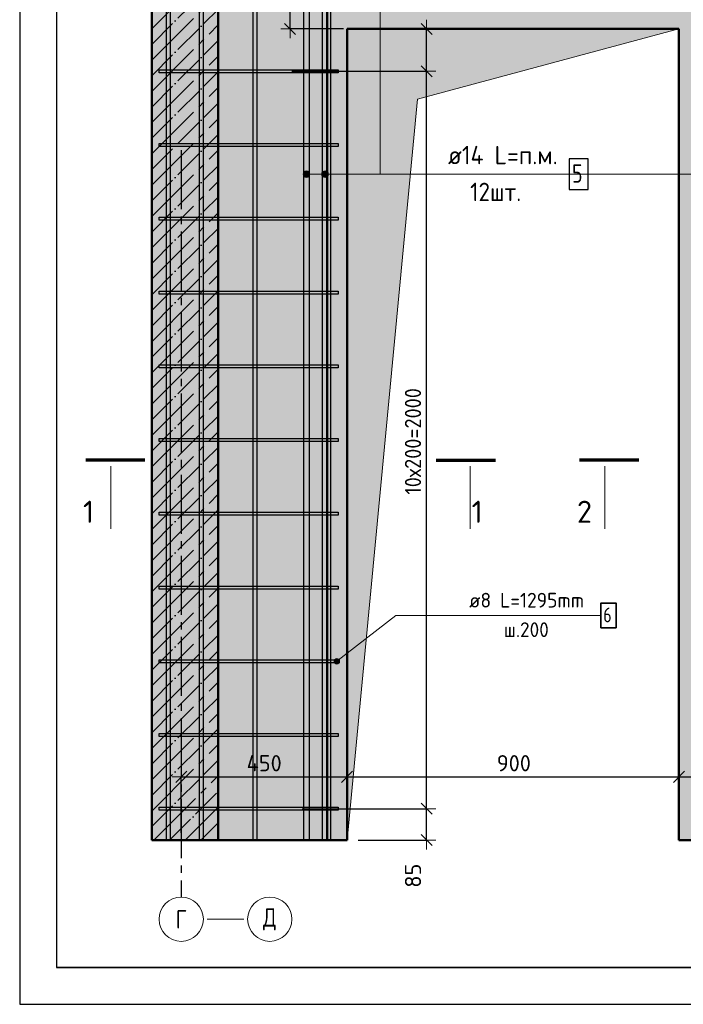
# Model space of a CAD drawing. Header units: millimetres. Extents: x -27380 to 48638, y 46540 to 72525.
# Tile 69 of 106: x 34091 to 35891, y 52154 to 54824. Entities that reach past the tile are written whole.
import ezdxf

# ---------------------------------------------------------------- set-up
doc = ezdxf.new("R2010")
doc.units = ezdxf.units.MM
doc.header["$PDMODE"] = 65
doc.linetypes.add('______11', pattern=[100, 80, -10, 0, -10])
doc.linetypes.add('______5', pattern=[220, 160, -20, 20, -20])
for name, color, linetype, lineweight in [('Standard', 7, 'Continuous', 25), ('Арм.стержн. вертикальными 1', 22, 'Continuous', 35), ('Арм.стержн. Доп. арматура', 180, 'Continuous', 35), ('Арм.стержн. Хомут', 240, 'Continuous', 35), ('Размерная линия_ общее', 7, 'Continuous', 13), ('Фундамент (1)', 7, 'Continuous', 35)]:
    doc.layers.add(name, color=color, linetype=linetype, lineweight=lineweight)
doc.layers.add('Осевая линия_ общее', color=7, linetype='______5', lineweight=13, true_color=0xa0a0a0)
doc.styles.add('ISOCPEUR', font='ISOCPEUR')
doc.dimstyles.new('DIMSTYLE_3', dxfattribs={"dimtxt": 44, "dimasz": 50, "dimexe": 0, "dimexo": 0, "dimgap": 22, "dimtad": 2, "dimdec": 0, "dimrnd": 5, "dimzin": 12, "dimdsep": 46, "dimtxsty": 'ISOCPEUR', "dimblk1": 'ALL_ML_STRICH', "dimblk2": 'ALL_ML_STRICH', "dimsah": 1, "dimcen": 0, "dimclrd": 7, "dimclre": 256, "dimclrt": 7, "dimadec": 0, "dimazin": 0, "dimtfac": 1, "dimtdec": 0, "dimtix": 1, "dimtmove": 2, "dimatfit": 3, "dimfxl": 0, "dimtvp": 1.2, "dimtzin": 0, "dimlwd": 0, "dimlwe": -3, "dimarcsym": 0})
doc.dimstyles.new('DIMSTYLE_7', dxfattribs={"dimtxt": 44, "dimasz": 50, "dimexe": 0, "dimexo": 0, "dimgap": 22, "dimtad": 2, "dimdec": 0, "dimrnd": 5, "dimzin": 12, "dimdsep": 46, "dimtxsty": 'ISOCPEUR', "dimblk1": 'ALL_ML_STRICH', "dimblk2": 'ALL_ML_STRICH', "dimsah": 1, "dimcen": 0, "dimclrd": 7, "dimclre": 256, "dimclrt": 7, "dimadec": 0, "dimazin": 0, "dimtfac": 1, "dimtdec": 0, "dimtix": 1, "dimtmove": 2, "dimatfit": 3, "dimfxl": 0, "dimtzin": 0, "dimlwd": 0, "dimlwe": -3, "dimarcsym": 0})

# ---------------------------------------------------------------- blocks, each defined once
blk = doc.blocks.new('ALL_ML_STRICH')
at = {"color": 0, "linetype": 'ByBlock', "lineweight": -2}
for p, q in [((-1, 0), (0.5, 0)), ((-0.3, -0.3), (0.3, 0.3)), ((0, -0.5), (0, 0.5))]:
    blk.add_line(p, q, dxfattribs=at)
blk = doc.blocks.new('*D270')
at = {"layer": 'DEFPOINTS', "color": 7, "linetype": 'Continuous', "lineweight": 13, "transparency": 33554687}
for p in [(34837, 52684.2), (34989, 52599.2), (35194.7, 52599.2)]:
    blk.add_point(p, dxfattribs=at)
at = {"layer": 'Размерная линия_ общее', "color": 253, "linetype": 'Continuous', "lineweight": -2, "true_color": 0xa0a0a0, "transparency": 33554687}
for p, q in [((34857, 52684.2), (35194.7, 52684.2)), ((35009, 52599.2), (35194.7, 52599.2))]:
    blk.add_line(p, q, dxfattribs=at)
at = {"layer": 'Размерная линия_ общее', "color": 7, "linetype": 'Continuous', "lineweight": -2, "transparency": 33554687}
blk.add_line((35194.7, 52599.2), (35194.7, 52684.2), dxfattribs=at)
at = {"layer": 'Размерная линия_ общее', "color": 7, "linetype": 'Continuous', "lineweight": 13, "transparency": 33554687, "xscale": 50, "yscale": 50, "zscale": 50}
for p, rotation in [((35194.7, 52684.2), 90), ((35194.7, 52599.2), 270)]:
    blk.add_blockref('ALL_ML_STRICH', p, dxfattribs=dict(at, rotation=rotation))
at = {"layer": 'Размерная линия_ общее', "color": 7, "linetype": 'Continuous', "lineweight": 13, "transparency": 33554687, "insert": (35157.7, 52502.9), "char_height": 44, "width": 88, "attachment_point": 5, "rotation": 90, "style": 'ISOCPEUR'}
blk.add_mtext('\\A1;{85}', dxfattribs=at)
blk = doc.blocks.new('*D271')
at = {"layer": 'DEFPOINTS', "color": 7, "linetype": 'Continuous', "lineweight": 13, "transparency": 33554687}
for p in [(34808.8, 54684.2), (34837, 52684.2), (35194.7, 52684.2)]:
    blk.add_point(p, dxfattribs=at)
at = {"layer": 'Размерная линия_ общее', "color": 253, "linetype": 'Continuous', "lineweight": -2, "true_color": 0xa0a0a0, "transparency": 33554687}
for p, q in [((34828.8, 54684.2), (35194.7, 54684.2)), ((34857, 52684.2), (35194.7, 52684.2))]:
    blk.add_line(p, q, dxfattribs=at)
at = {"layer": 'Размерная линия_ общее', "color": 7, "linetype": 'Continuous', "lineweight": -2, "transparency": 33554687}
blk.add_line((35194.7, 52684.2), (35194.7, 54684.2), dxfattribs=at)
at = {"layer": 'Размерная линия_ общее', "color": 7, "linetype": 'Continuous', "lineweight": 13, "transparency": 33554687, "xscale": 50, "yscale": 50, "zscale": 50}
for p, rotation in [((35194.7, 54684.2), 90), ((35194.7, 52684.2), 270)]:
    blk.add_blockref('ALL_ML_STRICH', p, dxfattribs=dict(at, rotation=rotation))
at = {"layer": 'Размерная линия_ общее', "color": 7, "linetype": 'Continuous', "lineweight": 13, "transparency": 33554687, "insert": (35135.7, 53536.2), "char_height": 44, "width": 2.2, "attachment_point": 1, "rotation": 90, "line_spacing_factor": 0.60241, "style": 'ISOCPEUR'}
blk.add_mtext('\\W0.91;10х200=2000', dxfattribs=at)
blk = doc.blocks.new('*D272')
at = {"layer": 'DEFPOINTS', "color": 7, "linetype": 'Continuous', "lineweight": 13, "transparency": 33554687}
for p in [(34989, 54799.2), (34808.8, 54684.2), (35194.7, 54684.2)]:
    blk.add_point(p, dxfattribs=at)
at = {"layer": 'Размерная линия_ общее', "color": 253, "linetype": 'Continuous', "lineweight": -2, "true_color": 0xa0a0a0, "transparency": 33554687}
for p, q in [((35009, 54799.2), (35194.7, 54799.2)), ((34828.8, 54684.2), (35194.7, 54684.2))]:
    blk.add_line(p, q, dxfattribs=at)
at = {"layer": 'Размерная линия_ общее', "color": 7, "linetype": 'Continuous', "lineweight": -2, "transparency": 33554687}
blk.add_line((35194.7, 54684.2), (35194.7, 54799.2), dxfattribs=at)
at = {"layer": 'Размерная линия_ общее', "color": 7, "linetype": 'Continuous', "lineweight": 13, "transparency": 33554687, "xscale": 50, "yscale": 50, "zscale": 50}
for p, rotation in [((35194.7, 54799.2), 90), ((35194.7, 54684.2), 270)]:
    blk.add_blockref('ALL_ML_STRICH', p, dxfattribs=dict(at, rotation=rotation))
at = {"layer": 'Размерная линия_ общее', "color": 7, "linetype": 'Continuous', "lineweight": 13, "transparency": 33554687, "insert": (35157.6, 54884.9), "char_height": 44, "width": 132, "attachment_point": 5, "rotation": 90, "style": 'ISOCPEUR'}
blk.add_mtext('\\A1;{115}', dxfattribs=at)
blk = doc.blocks.new('*D273')
at = {"layer": 'DEFPOINTS', "color": 7, "linetype": 'Continuous', "lineweight": 13, "transparency": 33554687}
for p in [(34887, 55399.2), (34824.4, 54799.2), (34989, 54799.2)]:
    blk.add_point(p, dxfattribs=at)
at = {"layer": 'Размерная линия_ общее', "color": 253, "linetype": 'Continuous', "lineweight": -2, "true_color": 0xa0a0a0, "transparency": 33554687}
for p, q in [((34867, 55399.2), (34824.4, 55399.2)), ((34969, 54799.2), (34824.4, 54799.2))]:
    blk.add_line(p, q, dxfattribs=at)
at = {"layer": 'Размерная линия_ общее', "color": 7, "linetype": 'Continuous', "lineweight": -2, "transparency": 33554687}
blk.add_line((34824.4, 54799.2), (34824.4, 55399.2), dxfattribs=at)
at = {"layer": 'Размерная линия_ общее', "color": 7, "linetype": 'Continuous', "lineweight": 13, "transparency": 33554687, "xscale": 50, "yscale": 50, "zscale": 50}
for p, rotation in [((34824.4, 55399.2), 90), ((34824.4, 54799.2), 270)]:
    blk.add_blockref('ALL_ML_STRICH', p, dxfattribs=dict(at, rotation=rotation))
at = {"layer": 'Размерная линия_ общее', "color": 7, "linetype": 'Continuous', "lineweight": 13, "transparency": 33554687, "insert": (34787.4, 55101.4), "char_height": 44, "width": 132, "attachment_point": 5, "rotation": 90, "style": 'ISOCPEUR'}
blk.add_mtext('\\A1;{600}', dxfattribs=at)
blk = doc.blocks.new('*D280')
at = {"layer": 'DEFPOINTS', "color": 7, "linetype": 'Continuous', "lineweight": 13, "transparency": 33554687}
for p in [(34529, 52770.8), (34529, 52599.2), (34979, 52599.2)]:
    blk.add_point(p, dxfattribs=at)
at = {"layer": 'Размерная линия_ общее', "color": 253, "linetype": 'Continuous', "lineweight": -2, "true_color": 0xa0a0a0, "transparency": 33554687}
for p, q in [((34529, 52619.2), (34529, 52770.8)), ((34979, 52619.2), (34979, 52770.8))]:
    blk.add_line(p, q, dxfattribs=at)
at = {"layer": 'Размерная линия_ общее', "color": 7, "linetype": 'Continuous', "lineweight": -2, "transparency": 33554687}
blk.add_line((34529, 52770.8), (34979, 52770.8), dxfattribs=at)
at = {"layer": 'Размерная линия_ общее', "color": 7, "linetype": 'Continuous', "lineweight": 13, "transparency": 33554687, "xscale": 50, "yscale": 50, "zscale": 50, "rotation": 180}
blk.add_blockref('ALL_ML_STRICH', (34529, 52770.8), dxfattribs=at)
at = {"layer": 'Размерная линия_ общее', "color": 7, "linetype": 'Continuous', "lineweight": 13, "transparency": 33554687, "xscale": 50, "yscale": 50, "zscale": 50}
blk.add_blockref('ALL_ML_STRICH', (34979, 52770.8), dxfattribs=at)
at = {"layer": 'Размерная линия_ общее', "color": 7, "linetype": 'Continuous', "lineweight": 13, "transparency": 33554687, "insert": (34754, 52807.8), "char_height": 44, "width": 132, "attachment_point": 5, "style": 'ISOCPEUR'}
blk.add_mtext('\\A1;{450}', dxfattribs=at)
blk = doc.blocks.new('*D281')
at = {"layer": 'DEFPOINTS', "color": 7, "linetype": 'Continuous', "lineweight": 13, "transparency": 33554687}
for p in [(34979, 52770.8), (34979, 52599.2), (35879, 52599.2)]:
    blk.add_point(p, dxfattribs=at)
at = {"layer": 'Размерная линия_ общее', "color": 253, "linetype": 'Continuous', "lineweight": -2, "true_color": 0xa0a0a0, "transparency": 33554687}
for p, q in [((34979, 52619.2), (34979, 52770.8)), ((35879, 52619.2), (35879, 52770.8))]:
    blk.add_line(p, q, dxfattribs=at)
at = {"layer": 'Размерная линия_ общее', "color": 7, "linetype": 'Continuous', "lineweight": -2, "transparency": 33554687}
blk.add_line((34979, 52770.8), (35879, 52770.8), dxfattribs=at)
at = {"layer": 'Размерная линия_ общее', "color": 7, "linetype": 'Continuous', "lineweight": 13, "transparency": 33554687, "xscale": 50, "yscale": 50, "zscale": 50, "rotation": 180}
blk.add_blockref('ALL_ML_STRICH', (34979, 52770.8), dxfattribs=at)
at = {"layer": 'Размерная линия_ общее', "color": 7, "linetype": 'Continuous', "lineweight": 13, "transparency": 33554687, "xscale": 50, "yscale": 50, "zscale": 50}
blk.add_blockref('ALL_ML_STRICH', (35879, 52770.8), dxfattribs=at)
at = {"layer": 'Размерная линия_ общее', "color": 7, "linetype": 'Continuous', "lineweight": 13, "transparency": 33554687, "insert": (35431.2, 52807.8), "char_height": 44, "width": 132, "attachment_point": 5, "style": 'ISOCPEUR'}
blk.add_mtext('\\A1;{900}', dxfattribs=at)
blk = doc.blocks.new('*D282')
at = {"layer": 'DEFPOINTS', "color": 7, "linetype": 'Continuous', "lineweight": 13, "transparency": 33554687}
for p in [(35879, 52770.8), (35879, 52599.2), (36684, 52599.2)]:
    blk.add_point(p, dxfattribs=at)
at = {"layer": 'Размерная линия_ общее', "color": 253, "linetype": 'Continuous', "lineweight": -2, "true_color": 0xa0a0a0, "transparency": 33554687}
for p, q in [((35879, 52619.2), (35879, 52770.8)), ((36684, 52619.2), (36684, 52770.8))]:
    blk.add_line(p, q, dxfattribs=at)
at = {"layer": 'Размерная линия_ общее', "color": 7, "linetype": 'Continuous', "lineweight": -2, "transparency": 33554687}
blk.add_line((35879, 52770.8), (36684, 52770.8), dxfattribs=at)
at = {"layer": 'Размерная линия_ общее', "color": 7, "linetype": 'Continuous', "lineweight": 13, "transparency": 33554687, "xscale": 50, "yscale": 50, "zscale": 50, "rotation": 180}
blk.add_blockref('ALL_ML_STRICH', (35879, 52770.8), dxfattribs=at)
at = {"layer": 'Размерная линия_ общее', "color": 7, "linetype": 'Continuous', "lineweight": 13, "transparency": 33554687, "xscale": 50, "yscale": 50, "zscale": 50}
blk.add_blockref('ALL_ML_STRICH', (36684, 52770.8), dxfattribs=at)
at = {"layer": 'Размерная линия_ общее', "color": 7, "linetype": 'Continuous', "lineweight": 13, "transparency": 33554687, "insert": (36283.7, 52807.8), "char_height": 44, "width": 132, "attachment_point": 5, "style": 'ISOCPEUR'}
blk.add_mtext('\\A1;{805}', dxfattribs=at)

msp = doc.modelspace()

# ---------------------------------------------------------------- hatches: boundary and pattern name
at = {"linetype": 'Continuous', "lineweight": 13, "transparency": 33554687}
h = msp.add_hatch(color=7, dxfattribs=at)
h.paths.add_polyline_path([(34979, 54799.2), (35879, 54799.2), (35879, 52599.2), (36229, 52599.2), (36229, 57279.2), (34629, 57279.2), (34629, 52599.2), (34979, 52599.2)])
h.paths.add_polyline_path([(36099, 53769.2), (36098.9, 53767.1), (36098.6, 53765), (36098.1, 53763), (36097.3, 53761.1), (36096.4, 53759.2), (36095.2, 53757.4), (36093.9, 53755.8), (36092.4, 53754.3), (36090.8, 53753), (36089, 53751.9), (36087.2, 53750.9), (36085.2, 53750.2), (36083.2, 53749.6), (36081.1, 53749.3), (36079, 53749.2), (36076.9, 53749.3), (36074.9, 53749.6), (36072.9, 53750.2), (36070.9, 53750.9), (36069, 53751.9), (36067.3, 53753), (36065.7, 53754.3), (36064.2, 53755.8), (36062.9, 53757.4), (36061.7, 53759.2), (36060.8, 53761.1), (36060, 53763), (36059.5, 53765), (36059.1, 53767.1), (36059, 53769.2), (36059.1, 53771.3), (36059.5, 53773.3), (36060, 53775.4), (36060.8, 53777.3), (36061.7, 53779.2), (36062.9, 53780.9), (36064.2, 53782.6), (36065.7, 53784.1), (36067.3, 53785.4), (36069, 53786.5), (36070.9, 53787.5), (36072.9, 53788.2), (36074.9, 53788.8), (36076.9, 53789.1), (36079, 53789.2), (36081.1, 53789.1), (36083.2, 53788.8), (36085.2, 53788.2), (36087.2, 53787.5), (36089, 53786.5), (36090.8, 53785.4), (36092.4, 53784.1), (36093.9, 53782.6), (36095.2, 53780.9), (36096.4, 53779.2), (36097.3, 53777.3), (36098.1, 53775.4), (36098.6, 53773.3), (36098.9, 53771.3)], flags=16)
at = {"linetype": 'Continuous', "lineweight": -3, "transparency": 33554687}
msp.add_hatch(color=7, dxfattribs=at).paths.add_polyline_path([(34629, 52599.2), (34629, 55719.2), (34449, 55719.2), (34449, 52599.2)])
at = {"layer": 'Арм.стержн. Доп. арматура', "linetype": 'Continuous', "lineweight": 13, "transparency": 33554687}
for points in [[(34861.3, 54400.9), (34861.3, 54409.9), (34860, 54405.4)], [(34861.3, 54400.9), (34861.3, 54409.9), (34860, 54405.4)], [(34864.5, 54397.7), (34864.5, 54413.2), (34861.3, 54409.9)], [(34864.5, 54397.7), (34864.5, 54413.2), (34861.3, 54409.9)], [(34864.5, 54397.7), (34861.3, 54409.9), (34861.3, 54400.9)], [(34864.5, 54397.7), (34861.3, 54409.9), (34861.3, 54400.9)], [(34869, 54396.4), (34869, 54414.4), (34864.5, 54413.2)], [(34869, 54396.4), (34869, 54414.4), (34864.5, 54413.2)], [(34869, 54396.4), (34864.5, 54413.2), (34864.5, 54397.7)], [(34869, 54396.4), (34864.5, 54413.2), (34864.5, 54397.7)], [(34873.5, 54397.7), (34873.5, 54413.2), (34869, 54414.4)], [(34873.5, 54397.7), (34869, 54414.4), (34869, 54396.4)], [(34873.5, 54397.7), (34873.5, 54413.2), (34869, 54414.4)], [(34873.5, 54397.7), (34869, 54414.4), (34869, 54396.4)], [(34876.8, 54400.9), (34876.8, 54409.9), (34873.5, 54413.2)], [(34876.8, 54400.9), (34873.5, 54413.2), (34873.5, 54397.7)], [(34876.8, 54400.9), (34876.8, 54409.9), (34873.5, 54413.2)], [(34876.8, 54400.9), (34873.5, 54413.2), (34873.5, 54397.7)], [(34876.8, 54409.9), (34876.8, 54400.9), (34878, 54405.4)], [(34876.8, 54409.9), (34876.8, 54400.9), (34878, 54405.4)], [(34911.3, 54400.9), (34911.3, 54409.9), (34910, 54405.4)], [(34911.3, 54400.9), (34911.3, 54409.9), (34910, 54405.4)], [(34914.5, 54397.7), (34914.5, 54413.2), (34911.3, 54409.9)], [(34914.5, 54397.7), (34914.5, 54413.2), (34911.3, 54409.9)], [(34914.5, 54397.7), (34911.3, 54409.9), (34911.3, 54400.9)], [(34914.5, 54397.7), (34911.3, 54409.9), (34911.3, 54400.9)], [(34919, 54396.4), (34919, 54414.4), (34914.5, 54413.2)], [(34919, 54396.4), (34919, 54414.4), (34914.5, 54413.2)], [(34919, 54396.4), (34914.5, 54413.2), (34914.5, 54397.7)], [(34919, 54396.4), (34914.5, 54413.2), (34914.5, 54397.7)], [(34923.5, 54397.7), (34923.5, 54413.2), (34919, 54414.4)], [(34923.5, 54397.7), (34919, 54414.4), (34919, 54396.4)], [(34923.5, 54397.7), (34923.5, 54413.2), (34919, 54414.4)], [(34923.5, 54397.7), (34919, 54414.4), (34919, 54396.4)], [(34926.8, 54400.9), (34926.8, 54409.9), (34923.5, 54413.2)], [(34926.8, 54400.9), (34923.5, 54413.2), (34923.5, 54397.7)], [(34926.8, 54400.9), (34926.8, 54409.9), (34923.5, 54413.2)], [(34926.8, 54400.9), (34923.5, 54413.2), (34923.5, 54397.7)], [(34926.8, 54409.9), (34926.8, 54400.9), (34928, 54405.4)], [(34926.8, 54409.9), (34926.8, 54400.9), (34928, 54405.4)]]:
    msp.add_hatch(color=7, dxfattribs=at).paths.add_polyline_path(points)
at = {"layer": 'Арм.стержн. Хомут', "linetype": 'Continuous', "lineweight": 13, "transparency": 33554687}
for points in [[(34952, 53076.8), (34944.1, 53087), (34943.6, 53083.2)], [(34955.6, 53078.3), (34946.4, 53090.1), (34944.1, 53087)], [(34955.6, 53078.3), (34944.1, 53087), (34952, 53076.8)], [(34958, 53081.4), (34950, 53091.6), (34946.4, 53090.1)], [(34958, 53081.4), (34946.4, 53090.1), (34955.6, 53078.3)], [(34958.4, 53085.2), (34953.8, 53091.1), (34950, 53091.6)], [(34958.4, 53085.2), (34950, 53091.6), (34958, 53081.4)], [(34953.8, 53091.1), (34958.4, 53085.2), (34957, 53088.8)], [(34952, 53076.8), (34943.6, 53083.2), (34948.2, 53077.3)], [(34948.2, 53077.3), (34943.6, 53083.2), (34945.1, 53079.6)]]:
    msp.add_hatch(color=7, dxfattribs=at).paths.add_polyline_path(points)
at = {"layer": 'Фундамент (1)', "linetype": 'Continuous', "lineweight": 13, "true_color": 0x2d2d2d, "transparency": 33554687}
msp.add_hatch(color=250, dxfattribs=at).paths.add_polyline_path([(35170, 54608.3), (35879, 54799.2), (34979, 54799.2), (34979, 52599.2)])

# ---------------------------------------------------------------- linework, layer by layer
at = {"color": 52, "linetype": 'Continuous', "lineweight": -3, "transparency": 33554687}
for p, q in [((34190.7, 57393.8), (34190.7, 52254)), ((34190.7, 57393.8), (34190.7, 52254)), ((34190.7, 52254), (38719.8, 52254)), ((38719.8, 52254), (34190.7, 52254))]:
    msp.add_line(p, q, dxfattribs=at)
at = {"color": 7, "linetype": 'Continuous', "lineweight": 50, "transparency": 33554687}
for p, q in [((34449, 55719.2), (34449, 52599.2)), ((34629, 52599.2), (34629, 55719.2)), ((34979, 54799.2), (34979, 52599.2)), ((35879, 54799.2), (34979, 54799.2)), ((35879, 54799.2), (35879, 52599.2)), ((34449, 52599.2), (34629, 52599.2)), ((34629, 52599.2), (34979, 52599.2)), ((35879, 52599.2), (36229, 52599.2))]:
    msp.add_line(p, q, dxfattribs=at)
at = {"color": 7, "linetype": '______5', "lineweight": -3, "transparency": 33554687}
for p, q in [((34449, 54799.5), (34629, 54979.5)), ((34449, 54714.7), (34629, 54894.7)), ((34449, 54629.8), (34629, 54809.8)), ((34449, 54545), (34629, 54725)), ((34449, 54460.1), (34629, 54640.1)), ((34449, 54375.2), (34629, 54555.2)), ((34449, 54290.4), (34629, 54470.4)), ((34449, 54205.5), (34629, 54385.5)), ((34449, 54120.7), (34629, 54300.7)), ((34449, 54035.8), (34629, 54215.8)), ((34449, 53951), (34629, 54131)), ((34449, 53866.1), (34629, 54046.1)), ((34449, 53781.3), (34629, 53961.3)), ((34449, 53696.4), (34629, 53876.4)), ((34449, 53611.6), (34629, 53791.6)), ((34449, 53526.7), (34629, 53706.7)), ((34449, 53441.9), (34629, 53621.9)), ((34449, 53357), (34629, 53537)), ((34449, 53272.2), (34629, 53452.2)), ((34449, 53187.3), (34629, 53367.3)), ((34449, 53102.5), (34629, 53282.5)), ((34449, 53017.6), (34629, 53197.6)), ((34449, 52932.7), (34629, 53112.7)), ((34449, 52847.9), (34629, 53027.9)), ((34449, 52763), (34629, 52943)), ((34449, 52678.2), (34629, 52858.2)), ((34454.9, 52599.2), (34629, 52773.3)), ((34539.7, 52599.2), (34629, 52688.5)), ((34624.6, 52599.2), (34629, 52603.6))]:
    msp.add_line(p, q, dxfattribs=at)
at = {"color": 7, "linetype": '______11', "lineweight": -3, "transparency": 33554687}
for p, q in [((34449, 54757.1), (34629, 54937.1)), ((34449, 54672.2), (34629, 54852.2)), ((34449, 54587.4), (34629, 54767.4)), ((34449, 54502.5), (34629, 54682.5)), ((34449, 54417.7), (34629, 54597.7)), ((34449, 54332.8), (34629, 54512.8)), ((34449, 54248), (34629, 54428)), ((34449, 54163.1), (34629, 54343.1)), ((34449, 54078.3), (34629, 54258.3)), ((34449, 53993.4), (34629, 54173.4)), ((34449, 53908.6), (34629, 54088.6)), ((34449, 53823.7), (34629, 54003.7)), ((34449, 53738.9), (34629, 53918.9)), ((34449, 53654), (34629, 53834)), ((34449, 53569.1), (34629, 53749.1)), ((34449, 53484.3), (34629, 53664.3)), ((34449, 53399.4), (34629, 53579.4)), ((34449, 53314.6), (34629, 53494.6)), ((34449, 53229.7), (34629, 53409.7)), ((34449, 53144.9), (34629, 53324.9)), ((34449, 53060), (34629, 53240)), ((34449, 52975.2), (34629, 53155.2)), ((34449, 52890.3), (34629, 53070.3)), ((34449, 52805.5), (34629, 52985.5)), ((34449, 52720.6), (34629, 52900.6)), ((34449, 52635.8), (34629, 52815.8)), ((34497.3, 52599.2), (34629, 52730.9)), ((34582.2, 52599.2), (34629, 52646.1))]:
    msp.add_line(p, q, dxfattribs=at)
at = {"layer": 'Standard', "color": 7, "linetype": 'Continuous', "lineweight": 70, "transparency": 33554687}
for p, q in [((34430.6, 53629.3), (34269.8, 53629.3)), ((35220.6, 53629.3), (35381.4, 53629.3)), ((35770.6, 53629.3), (35609.8, 53629.3))]:
    msp.add_line(p, q, dxfattribs=at)
at = {"layer": 'Standard', "color": 7, "linetype": 'Continuous', "lineweight": 13, "transparency": 33554687}
for p, q in [((34338.3, 53613.3), (34338.3, 53443.7)), ((35312.8, 53613.3), (35312.8, 53443.7)), ((35678.3, 53613.3), (35678.3, 53443.7))]:
    msp.add_line(p, q, dxfattribs=at)
at = {"layer": 'Standard', "color": 7, "linetype": 'Continuous', "lineweight": 25, "transparency": 33554687}
msp.add_lwpolyline([(34090.7, 52154), (38819.8, 52154), (38819.8, 57493.8), (34090.7, 57493.8), (34090.7, 52154)], dxfattribs=at)
at = {"layer": 'Standard', "color": 7, "linetype": 'Continuous', "lineweight": 13, "transparency": 33554687}
msp.add_lwpolyline([(34979, 52599.2), (35170, 54608.3), (35879, 54799.2)], dxfattribs=at)
at = {"layer": 'Арм.стержн. вертикальными 1', "color": 4, "linetype": 'Continuous', "lineweight": 25, "transparency": 33554687}
for points in [[(34724, 52599.2), (34724, 57254.2), (34734, 57254.2), (34734, 52599.2), (34724, 52599.2)], [(34724, 52599.2), (34724, 57254.2), (34734, 57254.2), (34734, 52599.2), (34724, 52599.2)], [(34924, 52599.2), (34924, 57254.2), (34934, 57254.2), (34934, 52599.2), (34924, 52599.2)], [(34924, 52599.2), (34924, 57254.2), (34934, 57254.2), (34934, 52599.2), (34924, 52599.2)], [(34489, 52599.2), (34489, 56729.2), (34499, 56729.2), (34499, 52599.2), (34489, 52599.2)], [(34489, 52599.2), (34489, 56729.2), (34499, 56729.2), (34499, 52599.2), (34489, 52599.2)], [(34489, 52599.2), (34489, 56729.2), (34499, 56729.2), (34499, 52599.2), (34489, 52599.2)], [(34578.5, 52599.2), (34578.5, 56729.2), (34588.5, 56729.2), (34588.5, 52599.2), (34578.5, 52599.2)], [(34578.5, 52599.2), (34578.5, 56729.2), (34588.5, 56729.2), (34588.5, 52599.2), (34578.5, 52599.2)], [(34578.5, 52599.2), (34578.5, 56729.2), (34588.5, 56729.2), (34588.5, 52599.2), (34578.5, 52599.2)]]:
    msp.add_lwpolyline(points, dxfattribs=at)
at = {"layer": 'Арм.стержн. Доп. арматура', "color": 7, "linetype": 'Continuous', "lineweight": 13, "transparency": 33554687}
for p, q in [((35068.5, 54405.4), (35068.5, 54909.2)), ((35068.5, 54405.4), (35068.5, 54909.2)), ((35068.5, 54405.4), (35068.5, 54849.2)), ((35068.5, 54405.4), (35068.5, 54849.2)), ((34860, 54405.4), (34860, 54405.4)), ((34860, 54405.4), (34860, 54405.4)), ((34869, 54414.4), (34869, 54414.4)), ((34869, 54414.4), (34869, 54414.4)), ((35068.5, 54405.4), (34869, 54405.4)), ((35068.5, 54405.4), (34869, 54405.4)), ((34869, 54396.4), (34869, 54396.4)), ((34869, 54396.4), (34869, 54396.4)), ((34878, 54405.4), (34878, 54405.4)), ((34878, 54405.4), (34878, 54405.4)), ((34910, 54405.4), (34910, 54405.4)), ((34910, 54405.4), (34910, 54405.4)), ((34919, 54414.4), (34919, 54414.4)), ((34919, 54414.4), (34919, 54414.4)), ((35068.5, 54405.4), (34919, 54405.4)), ((35068.5, 54405.4), (34919, 54405.4)), ((34919, 54396.4), (34919, 54396.4)), ((34919, 54396.4), (34919, 54396.4)), ((34928, 54405.4), (34928, 54405.4)), ((34928, 54405.4), (34928, 54405.4)), ((35068.5, 54405.4), (35939, 54405.4)), ((35068.5, 54405.4), (35989, 54405.4)), ((35068.5, 54405.4), (35989, 54405.4)), ((35068.5, 54405.4), (35581, 54405.4)), ((35068.5, 54405.4), (35939, 54405.4))]:
    msp.add_line(p, q, dxfattribs=at)
at = {"layer": 'Арм.стержн. Доп. арматура', "color": 7, "linetype": 'Continuous', "lineweight": 25, "transparency": 33554687}
for points in [[(34862, 52599.2), (34862, 55399.2), (34876, 55399.2), (34876, 52599.2), (34862, 52599.2)], [(34862, 52599.2), (34862, 55399.2), (34876, 55399.2), (34876, 52599.2), (34862, 52599.2)], [(34912, 52599.2), (34912, 55399.2), (34926, 55399.2), (34926, 52599.2), (34912, 52599.2)], [(34912, 52599.2), (34912, 55399.2), (34926, 55399.2), (34926, 52599.2), (34912, 52599.2)], [(35581, 54363.7), (35632.7, 54363.7), (35632.7, 54447.1), (35581, 54447.1), (35581, 54363.7)]]:
    msp.add_lwpolyline(points, dxfattribs=at)
at = {"layer": 'Арм.стержн. Доп. арматура', "color": 7, "linetype": 'Continuous', "lineweight": 13, "transparency": 33554687}
for centre in [(34869, 54405.4), (34869, 54405.4), (34919, 54405.4), (34919, 54405.4)]:
    msp.add_circle(centre, 9, dxfattribs=at)
at = {"layer": 'Арм.стержн. Хомут', "color": 7, "linetype": 'Continuous', "lineweight": 13, "transparency": 33554687}
for p, q in [((35111.3, 53208.6), (34951, 53084.2)), ((35111.3, 53208.6), (35667.3, 53208.6)), ((34946.4, 53090.1), (34946.4, 53090.1)), ((34957, 53088.8), (34957, 53088.8)), ((34945.1, 53079.6), (34945.1, 53079.6)), ((34955.6, 53078.3), (34955.6, 53078.3))]:
    msp.add_line(p, q, dxfattribs=at)
at = {"layer": 'Арм.стержн. Хомут', "color": 40, "linetype": 'Continuous', "lineweight": 25, "transparency": 33554687}
for points in [[(34469, 54688.2), (34955, 54688.2), (34955, 54680.2), (34469, 54680.2), (34469, 54688.2)], [(34469, 54488.2), (34955, 54488.2), (34955, 54480.2), (34469, 54480.2), (34469, 54488.2)], [(34469, 54288.2), (34955, 54288.2), (34955, 54280.2), (34469, 54280.2), (34469, 54288.2)], [(34469, 54088.2), (34955, 54088.2), (34955, 54080.2), (34469, 54080.2), (34469, 54088.2)], [(34469, 53888.2), (34955, 53888.2), (34955, 53880.2), (34469, 53880.2), (34469, 53888.2)], [(34469, 53688.2), (34955, 53688.2), (34955, 53680.2), (34469, 53680.2), (34469, 53688.2)], [(34469, 53488.2), (34955, 53488.2), (34955, 53480.2), (34469, 53480.2), (34469, 53488.2)], [(34469, 53288.2), (34955, 53288.2), (34955, 53280.2), (34469, 53280.2), (34469, 53288.2)], [(34469, 53088.2), (34955, 53088.2), (34955, 53080.2), (34469, 53080.2), (34469, 53088.2)], [(34469, 52888.2), (34955, 52888.2), (34955, 52880.2), (34469, 52880.2), (34469, 52888.2)], [(34469, 52688.2), (34955, 52688.2), (34955, 52680.2), (34469, 52680.2), (34469, 52688.2)]]:
    msp.add_lwpolyline(points, dxfattribs=at)
at = {"layer": 'Арм.стержн. Хомут', "color": 7, "linetype": 'Continuous', "lineweight": 35, "transparency": 33554687}
msp.add_lwpolyline([(35667.3, 53175.2), (35708.6, 53175.2), (35708.6, 53241.9), (35667.3, 53241.9), (35667.3, 53175.2)], dxfattribs=at)
at = {"layer": 'Арм.стержн. Хомут', "color": 7, "linetype": 'Continuous', "lineweight": 13, "transparency": 33554687}
msp.add_circle((34951, 53084.2), 7.5, dxfattribs=at)
at = {"layer": 'Осевая линия_ общее', "color": 253, "linetype": '______5', "lineweight": -3, "true_color": 0xa0a0a0, "transparency": 33554687}
msp.add_line((34529, 54470.1), (34529, 52444.6), dxfattribs=at)
at = {"layer": 'Осевая линия_ общее', "color": 7, "linetype": 'Continuous', "lineweight": 13, "transparency": 33554687}
msp.add_line((34599, 52384.6), (34699, 52384.6), dxfattribs=at)
for centre in [(34529, 52384.6), (34769, 52384.6)]:
    msp.add_circle(centre, 60, dxfattribs=at)

# ---------------------------------------------------------------- texts
at = {"layer": 'Standard', "color": 7, "linetype": 'Continuous', "lineweight": 13, "transparency": 33554687, "style": 'ISOCPEUR'}
for s, insert, char_height, width, attachment_point in [('\\A1;{\\fISOCPEUR|i0|b0;\\H60.000000;\\W1.000000;\\C7;1}\\P', (34262.4, 53459.7), 60, 46.667, 7), ('\\A1;{\\fISOCPEUR|i0|b0;\\H60.000000;\\W1.000000;\\C7;1}\\P', (35316.7, 53459.7), 60, 46.667, 7), ('\\A1;{\\fISOCPEUR|i0|b0;\\H60.000000;\\W1.000000;\\C7;2}\\P', (35602.4, 53459.7), 60, 65.333, 7), ('\\A1;{\\fISOCPEUR|i0|b0;\\H50.000000;\\W0.800000;\\C7;Г}\\P', (34529, 52384.6), 50, 43.556, 5), ('\\A1;{\\fISOCPEUR|i0|b0;\\H50.000000;\\W0.800000;\\C7;Д}\\P', (34769, 52384.6), 50, 52.364, 5)]:
    msp.add_mtext(s, dxfattribs=dict(at, insert=insert, char_height=char_height, width=width, attachment_point=attachment_point))
at = {"layer": 'Арм.стержн. Доп. арматура', "color": 7, "linetype": 'Continuous', "lineweight": 25, "transparency": 33554687, "char_height": 50, "attachment_point": 7, "style": 'ISOCPEUR'}
for s, insert, width in [('\\W0.94;ø14 L=п.м.', (35252.7, 54432.1), 338.338), ('\\W0.78;5', (35589.3, 54382.1), 54.401), ('\\W0.91;12шт. ', (35312.7, 54332.1), 217.612)]:
    msp.add_mtext(s, dxfattribs=dict(at, insert=insert, width=width))
at = {"layer": 'Арм.стержн. Хомут', "color": 7, "linetype": 'Continuous', "lineweight": 25, "transparency": 33554687, "char_height": 40, "attachment_point": 7, "style": 'ISOCPEUR'}
for s, insert, width in [('\\W0.96;ø8 L=1295mm ', (35310, 53229.9), 362.962), ('\\W0.78;6', (35674, 53189.9), 43.521), ('\\W0.95;ш.200 ', (35404, 53149.9), 174.933)]:
    msp.add_mtext(s, dxfattribs=dict(at, insert=insert, width=width))

# ---------------------------------------------------------------- dimensions: what is measured, and where the dimension line sits
at = {"layer": 'Размерная линия_ общее', "color": 7, "linetype": 'Continuous', "lineweight": 13, "transparency": 33554687}
for base, p1, p2, dimstyle, picture, middle in [((34824.4, 55399.2), (34969, 54799.2), (34867, 55399.2), 'DIMSTYLE_7', '*D273', (34787.4, 55101.4)), ((35194.7, 54799.2), (34828.8, 54684.2), (35009, 54799.2), 'DIMSTYLE_3', '*D272', (35157.6, 54884.9)), ((35194.7, 52684.2), (35009, 52599.2), (34857, 52684.2), 'DIMSTYLE_3', '*D270', (35157.7, 52502.9))]:
    dim = msp.add_linear_dim(base=base, p1=p1, p2=p2, angle=90, dimstyle=dimstyle, override={"dimpost": '<>', "dimclrd": 7, "dimclre": 253, "dimclrt": 7, "dimlwd": 0, "dimlwe": 65533}, dxfattribs=at)
    dim.commit()
    dim.dimension.update_dxf_attribs({"geometry": picture, "text_midpoint": middle, "dimtype": 160})
dim = msp.add_linear_dim(base=(35194.7, 54684.2), p1=(34857, 52684.2), p2=(34828.8, 54684.2), angle=90, text='\\W0.91;10х200=2000', dimstyle='DIMSTYLE_7', override={"dimpost": '<>', "dimclrd": 7, "dimclre": 253, "dimclrt": 7, "dimlwd": 0, "dimlwe": 65533}, dxfattribs=at)
dim.commit()
dim.dimension.update_dxf_attribs({"geometry": '*D271', "text_midpoint": (35172.7, 53684.2), "dimtype": 160})
for base, p1, p2, picture, middle in [((34979, 52770.8), (34529, 52619.2), (34979, 52619.2), '*D280', (34754, 52807.8)), ((35879, 52770.8), (34979, 52619.2), (35879, 52619.2), '*D281', (35431.2, 52807.8)), ((36684, 52770.8), (35879, 52619.2), (36684, 52619.2), '*D282', (36283.7, 52807.8))]:
    dim = msp.add_linear_dim(base=base, p1=p1, p2=p2, dimstyle='DIMSTYLE_7', override={"dimpost": '<>', "dimclrd": 7, "dimclre": 253, "dimclrt": 7, "dimlwd": 0, "dimlwe": 65533}, dxfattribs=at)
    dim.commit()
    dim.dimension.update_dxf_attribs({"geometry": picture, "text_midpoint": middle, "dimtype": 160})

doc.saveas('drawing.dxf')
